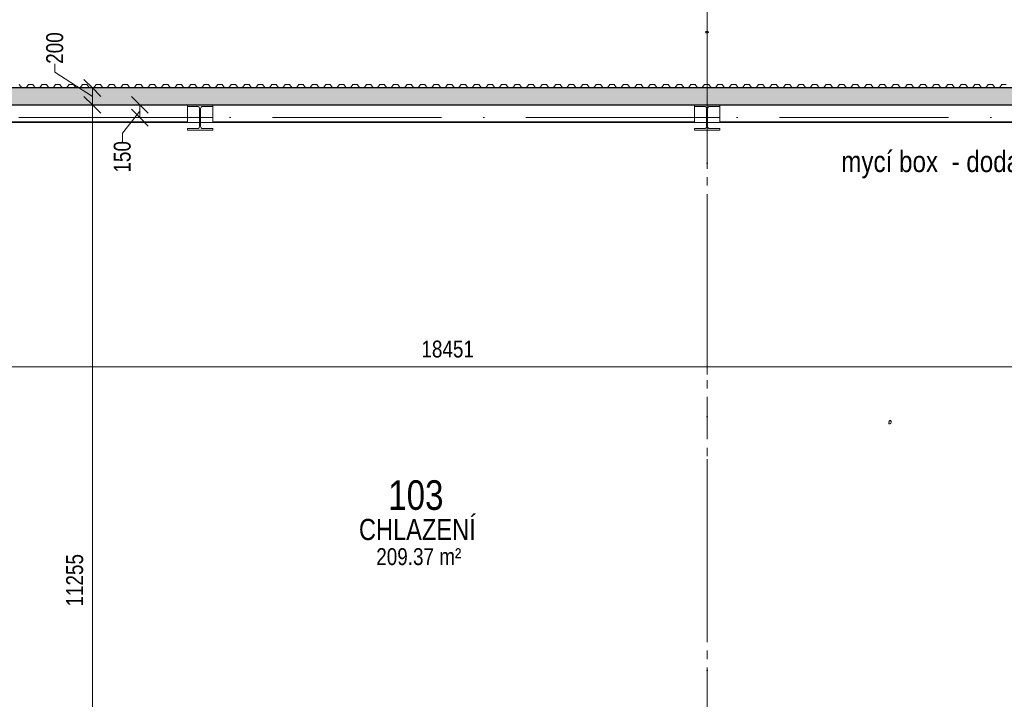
# Model space of a CAD drawing. Header units: millimetres. Extents: x 198345 to 441227, y -23587 to 80066.
# Tile 4 of 79: x 209505 to 221157, y 63304 to 71342. Entities that reach past the tile are written whole.
import ezdxf

# ---------------------------------------------------------------- set-up
doc = ezdxf.new("R2010")
doc.units = ezdxf.units.MM
doc.linetypes.add('IMPORT-HP_01_CER_B', pattern=[800, 500, -100, 100, -100])
doc.linetypes.add('Čerchovaná 20mm', pattern=[3000, 2000, -500, 0, -500])
for name, color, linetype, lineweight in [('CA_IMPORTY18', 8, 'Continuous', 9), ('CA_KOTY', 3, 'Continuous', 9), ('CA_KOTY-100', 3, 'Continuous', 9), ('CA_OSY', 5, 'Continuous', 9), ('CA_PODLAHA25', 7, 'Continuous', 13), ('CA_POHHRA18', 9, 'Continuous', 9), ('CA_POHHRA25', 7, 'Continuous', 13), ('CA_REVIZE', 53, 'Continuous', 35), ('CA_REZY', 1, 'Continuous', 25), ('CA_SRAFY', 9, 'Continuous', 25), ('CA_TEXT25', 7, 'Continuous', 9), ('CA_ZARIZPRED', 8, 'Continuous', 13)]:
    doc.layers.add(name, color=color, linetype=linetype, lineweight=lineweight)
doc.styles.add('Arial', font='arial.ttf', dxfattribs={"height": 10})
doc.styles.add('Arial Narrow', font='ARIALN.TTF', dxfattribs={"height": 250})
doc.styles.add('Arial_3', font='arial.ttf', dxfattribs={"width": 0.8, "height": 250})
doc.styles.add('Arial_4', font='arial.ttf', dxfattribs={"width": 0.8, "height": 200})
doc.styles.add('Arial_8', font='arial.ttf', dxfattribs={"width": 0.8, "height": 350})
doc.dimstyles.new('HP_Přímá_-_2_mm_Ariel_1-100', dxfattribs={"dimscale": 304.8, "dimtxt": 204.05188, "dimasz": 0.656168, "dimexe": 0.328084, "dimexo": 0.0625, "dimgap": 0.164042, "dimtad": 1, "dimdec": 0, "dimzin": 0, "dimdsep": 46, "dimtxsty": 'Arial_4', "dimblk1": 'OBLIQUE', "dimblk2": 'OBLIQUE', "dimsah": 1, "dimcen": 0.09, "dimazin": 0, "dimtfac": 1, "dimtdec": 4, "dimtix": 1, "dimtmove": 0, "dimatfit": 3, "dimfxl": 0.984252, "dimfxlon": 1, "dimtvp": 1, "dimtolj": 1, "dimtzin": 0, "dimarcsym": 2})
doc.dimstyles.new('HP_Přímá_-_2_mm_Ariel_1-100_1', dxfattribs={"dimscale": 304.8, "dimtxt": 204.05188, "dimasz": 0.656168, "dimexe": 0.328084, "dimexo": 0.0625, "dimgap": 0.164042, "dimtad": 1, "dimdec": 0, "dimzin": 0, "dimdsep": 46, "dimtxsty": 'Arial_4', "dimblk1": 'OBLIQUE', "dimblk2": 'OBLIQUE', "dimsah": 1, "dimcen": 0.09, "dimazin": 0, "dimtfac": 1, "dimtdec": 4, "dimtix": 1, "dimtmove": 1, "dimatfit": 3, "dimfxl": 0.984252, "dimfxlon": 1, "dimtvp": 1, "dimtolj": 1, "dimtzin": 0, "dimarcsym": 2})

# ---------------------------------------------------------------- blocks, each defined once
blk = doc.blocks.new('ocelová kce final - 11542_003_OK-HALA_TaO-2_ET_AciS_2025-05-29_upr_dwg-2597525-PŮDORYS 1_NP -vestavek V9')
at = {"layer": 'CA_IMPORTY18', "color": 57}
for p, q in [((217650, 71202), (217630, 71202)), ((217630, 71188), (217650, 71188))]:
    blk.add_line(p, q, dxfattribs=at)
at = {"layer": 'CA_IMPORTY18', "color": 57, "linetype": 'IMPORT-HP_01_CER_B'}
for p, q in [((217640, 70535), (217640, 71185)), ((217640, 59180), (217640, 70335)), ((211490, 70185), (211790, 70185)), ((217490, 70185), (217790, 70185))]:
    blk.add_line(p, q, dxfattribs=at)
at = {"layer": 'CA_IMPORTY18', "color": 57}
for centre, start, end in [((217630, 71195), 90, 270), ((217650, 71195), 270, 90)]:
    blk.add_arc(centre, 7.5, start, end, dxfattribs=at)
at = {"layer": 'CA_ZARIZPRED'}
for p, q in [((211790, 70335), (211490, 70335)), ((211490, 70335), (211490, 70316)), ((211490, 70316), (211608, 70316)), ((211634, 70289), (211634, 70081)), ((211646, 70081), (211646, 70289)), ((211672, 70316), (211790, 70316)), ((211790, 70335), (211790, 70316)), ((217790, 70335), (217490, 70335)), ((217490, 70335), (217490, 70316)), ((217490, 70316), (217608, 70316)), ((217634, 70289), (217634, 70081)), ((217646, 70081), (217646, 70289)), ((217672, 70316), (217790, 70316)), ((217790, 70335), (217790, 70316)), ((211608, 70054), (211490, 70054)), ((211490, 70054), (211490, 70035)), ((211490, 70035), (211790, 70035)), ((211790, 70054), (211672, 70054)), ((211790, 70035), (211790, 70054)), ((217608, 70054), (217490, 70054)), ((217490, 70054), (217490, 70035)), ((217490, 70035), (217790, 70035)), ((217790, 70054), (217672, 70054)), ((217790, 70035), (217790, 70054))]:
    blk.add_line(p, q, dxfattribs=at)
for centre, start, end in [((211608, 70289), 0, 90), ((211672, 70289), 90, 180), ((217608, 70289), 0, 90), ((217672, 70289), 90, 180), ((211608, 70081), 270, 0), ((211672, 70081), 180, 270), ((217608, 70081), 270, 0), ((217672, 70081), 180, 270)]:
    blk.add_arc(centre, 27, start, end, dxfattribs=at)
at = {"layer": 'CA_IMPORTY18', "color": 7, "linetype": 'IMPORT-HP_01_CER_B', "insert": (217632, 71201), "char_height": 10, "width": 18.61, "attachment_point": 1, "line_spacing_factor": 0.941778, "style": 'Arial'}
blk.add_mtext('20', dxfattribs=at)
blk = doc.blocks.new('ocelová kce final - ocelová kce final-2597615-PŮDORYS 1_NP -vestavek V9')
blk.add_blockref('ocelová kce final - 11542_003_OK-HALA_TaO-2_ET_AciS_2025-05-29_upr_dwg-2597525-PŮDORYS 1_NP -vestavek V9', (0, 0))
blk = doc.blocks.new('Opakovaný detail - 40-V2-PŮDORYS 1_NP -vestavek V9')
at = {"layer": 'CA_POHHRA18'}
for p, q in [((-15950, 211), (-15921, 250)), ((-15921, 250), (-15895, 250)), ((-15895, 250), (-15870, 250)), ((-15870, 250), (-15841, 211)), ((-15790, 211), (-15761, 250)), ((-15761, 250), (-15735, 250)), ((-15735, 250), (-15710, 250)), ((-15710, 250), (-15681, 211)), ((-15630, 211), (-15601, 250)), ((-15601, 250), (-15575, 250)), ((-15575, 250), (-15550, 250)), ((-15550, 250), (-15521, 211)), ((-15470, 211), (-15441, 250)), ((-15441, 250), (-15415, 250)), ((-15415, 250), (-15390, 250)), ((-15390, 250), (-15361, 211)), ((-15310, 211), (-15281, 250)), ((-15281, 250), (-15255, 250)), ((-15255, 250), (-15230, 250)), ((-15230, 250), (-15201, 211)), ((-15150, 211), (-15121, 250)), ((-15121, 250), (-15095, 250)), ((-15095, 250), (-15070, 250)), ((-15070, 250), (-15041, 211)), ((-14990, 211), (-14961, 250)), ((-14961, 250), (-14935, 250)), ((-14936, 250), (-14910, 250)), ((-14910, 250), (-14881, 211)), ((-14830, 211), (-14801, 250)), ((-14801, 250), (-14776, 250)), ((-14776, 250), (-14750, 250)), ((-14750, 250), (-14721, 211)), ((-14670, 211), (-14641, 250)), ((-14641, 250), (-14616, 250)), ((-14616, 250), (-14590, 250)), ((-14590, 250), (-14561, 211)), ((-14510, 211), (-14481, 250)), ((-14481, 250), (-14456, 250)), ((-14456, 250), (-14430, 250)), ((-14430, 250), (-14401, 211)), ((-14350, 211), (-14321, 250)), ((-14321, 250), (-14296, 250)), ((-14296, 250), (-14270, 250)), ((-14270, 250), (-14241, 211)), ((-14190, 211), (-14161, 250)), ((-14161, 250), (-14136, 250)), ((-14136, 250), (-14110, 250)), ((-14110, 250), (-14081, 211)), ((-14030, 211), (-14001, 250)), ((-14001, 250), (-13976, 250)), ((-13976, 250), (-13950, 250)), ((-13950, 250), (-13921, 211)), ((-13870, 211), (-13841, 250)), ((-13841, 250), (-13816, 250)), ((-13816, 250), (-13790, 250)), ((-13790, 250), (-13761, 211)), ((-13710, 211), (-13681, 250)), ((-13681, 250), (-13656, 250)), ((-13656, 250), (-13630, 250)), ((-13630, 250), (-13601, 211)), ((-13550, 211), (-13521, 250)), ((-13521, 250), (-13496, 250)), ((-13496, 250), (-13470, 250)), ((-13470, 250), (-13441, 211)), ((-13390, 211), (-13361, 250)), ((-13361, 250), (-13336, 250)), ((-13336, 250), (-13310, 250)), ((-13310, 250), (-13281, 211)), ((-13230, 211), (-13201, 250)), ((-13201, 250), (-13176, 250)), ((-13176, 250), (-13150, 250)), ((-13150, 250), (-13121, 211)), ((-13070, 211), (-13041, 250)), ((-13041, 250), (-13016, 250)), ((-13016, 250), (-12990, 250)), ((-12990, 250), (-12961, 211)), ((-12910, 211), (-12881, 250)), ((-12881, 250), (-12856, 250)), ((-12856, 250), (-12830, 250)), ((-12830, 250), (-12801, 211)), ((-12750, 211), (-12721, 250)), ((-12721, 250), (-12696, 250)), ((-12696, 250), (-12670, 250)), ((-12670, 250), (-12641, 211)), ((-12590, 211), (-12561, 250)), ((-12561, 250), (-12536, 250)), ((-12536, 250), (-12510, 250)), ((-12510, 250), (-12481, 211)), ((-12430, 211), (-12401, 250)), ((-12401, 250), (-12376, 250)), ((-12376, 250), (-12350, 250)), ((-12350, 250), (-12321, 211)), ((-12270, 211), (-12241, 250)), ((-12241, 250), (-12216, 250)), ((-12216, 250), (-12190, 250)), ((-12190, 250), (-12161, 211)), ((-12110, 211), (-12081, 250)), ((-12081, 250), (-12056, 250)), ((-12056, 250), (-12030, 250)), ((-12030, 250), (-12001, 211)), ((-11950, 211), (-11921, 250)), ((-11921, 250), (-11896, 250)), ((-11896, 250), (-11870, 250)), ((-11870, 250), (-11841, 211)), ((-11790, 211), (-11761, 250)), ((-11761, 250), (-11736, 250)), ((-11736, 250), (-11711, 250)), ((-11711, 250), (-11682, 211)), ((-11631, 211), (-11602, 250)), ((-11602, 250), (-11576, 250)), ((-11576, 250), (-11551, 250)), ((-11551, 250), (-11522, 211)), ((-11471, 211), (-11442, 250)), ((-11442, 250), (-11416, 250)), ((-11416, 250), (-11391, 250)), ((-11391, 250), (-11362, 211)), ((-11311, 211), (-11282, 250)), ((-11282, 250), (-11256, 250)), ((-11256, 250), (-11231, 250)), ((-11231, 250), (-11202, 211)), ((-11151, 211), (-11122, 250)), ((-11122, 250), (-11096, 250)), ((-11096, 250), (-11071, 250)), ((-11071, 250), (-11042, 211)), ((-10991, 211), (-10962, 250)), ((-10962, 250), (-10936, 250)), ((-10936, 250), (-10911, 250)), ((-10911, 250), (-10882, 211)), ((-10831, 211), (-10802, 250)), ((-10802, 250), (-10776, 250)), ((-10776, 250), (-10751, 250)), ((-10751, 250), (-10722, 211)), ((-10671, 211), (-10642, 250)), ((-10642, 250), (-10616, 250)), ((-10616, 250), (-10591, 250)), ((-10591, 250), (-10562, 211)), ((-10511, 211), (-10482, 250)), ((-10482, 250), (-10456, 250)), ((-10456, 250), (-10431, 250)), ((-10431, 250), (-10402, 211)), ((-10351, 211), (-10322, 250)), ((-10322, 250), (-10296, 250)), ((-10296, 250), (-10271, 250)), ((-10271, 250), (-10242, 211)), ((-10191, 211), (-10162, 250)), ((-10162, 250), (-10136, 250)), ((-10136, 250), (-10111, 250)), ((-10111, 250), (-10082, 211)), ((-10031, 211), (-10002, 250)), ((-10002, 250), (-9976, 250)), ((-9976, 250), (-9951, 250)), ((-9951, 250), (-9922, 211)), ((-9871, 211), (-9842, 250)), ((-9842, 250), (-9816, 250)), ((-9816, 250), (-9791, 250)), ((-9791, 250), (-9762, 211)), ((-9711, 211), (-9682, 250)), ((-9682, 250), (-9656, 250)), ((-9656, 250), (-9631, 250)), ((-9631, 250), (-9602, 211)), ((-9551, 211), (-9522, 250)), ((-9522, 250), (-9496, 250)), ((-9496, 250), (-9471, 250)), ((-9471, 250), (-9442, 211)), ((-9391, 211), (-9362, 250)), ((-9362, 250), (-9336, 250)), ((-9336, 250), (-9311, 250)), ((-9311, 250), (-9282, 211)), ((-9231, 211), (-9202, 250)), ((-9202, 250), (-9176, 250)), ((-9176, 250), (-9151, 250)), ((-9151, 250), (-9122, 211)), ((-9071, 211), (-9042, 250)), ((-9042, 250), (-9016, 250)), ((-9016, 250), (-8991, 250)), ((-8991, 250), (-8962, 211)), ((-8911, 211), (-8882, 250)), ((-8882, 250), (-8856, 250)), ((-8856, 250), (-8831, 250)), ((-8831, 250), (-8802, 211)), ((-8751, 211), (-8722, 250)), ((-8722, 250), (-8696, 250)), ((-8696, 250), (-8671, 250)), ((-8671, 250), (-8642, 211)), ((-8591, 211), (-8562, 250)), ((-8562, 250), (-8536, 250)), ((-8537, 250), (-8511, 250)), ((-8511, 250), (-8482, 211)), ((-8431, 211), (-8402, 250)), ((-8402, 250), (-8377, 250)), ((-8377, 250), (-8351, 250)), ((-8351, 250), (-8322, 211)), ((-8271, 211), (-8242, 250)), ((-8242, 250), (-8217, 250)), ((-8217, 250), (-8191, 250)), ((-8191, 250), (-8162, 211)), ((-8111, 211), (-8082, 250)), ((-8082, 250), (-8057, 250)), ((-8057, 250), (-8031, 250)), ((-8031, 250), (-8002, 211)), ((-7951, 211), (-7922, 250)), ((-7922, 250), (-7897, 250)), ((-7897, 250), (-7871, 250)), ((-7871, 250), (-7842, 211)), ((-7791, 211), (-7762, 250)), ((-7762, 250), (-7737, 250)), ((-7737, 250), (-7711, 250)), ((-7711, 250), (-7682, 211)), ((-7631, 211), (-7602, 250)), ((-7602, 250), (-7577, 250)), ((-7577, 250), (-7551, 250)), ((-7551, 250), (-7522, 211)), ((-7471, 211), (-7442, 250)), ((-7442, 250), (-7417, 250)), ((-7417, 250), (-7391, 250)), ((-7391, 250), (-7362, 211)), ((-7311, 211), (-7282, 250)), ((-7282, 250), (-7257, 250)), ((-7257, 250), (-7231, 250)), ((-7231, 250), (-7202, 211)), ((-7151, 211), (-7122, 250)), ((-7122, 250), (-7097, 250)), ((-7097, 250), (-7071, 250)), ((-7071, 250), (-7042, 211)), ((-6991, 211), (-6962, 250)), ((-6962, 250), (-6937, 250)), ((-6937, 250), (-6911, 250)), ((-6911, 250), (-6882, 211)), ((-6831, 211), (-6802, 250)), ((-6802, 250), (-6777, 250)), ((-6777, 250), (-6751, 250)), ((-6751, 250), (-6722, 211)), ((-6671, 211), (-6642, 250)), ((-6642, 250), (-6617, 250)), ((-6617, 250), (-6591, 250)), ((-6591, 250), (-6562, 211)), ((-6511, 211), (-6482, 250)), ((-6482, 250), (-6457, 250)), ((-6457, 250), (-6431, 250)), ((-6431, 250), (-6402, 211)), ((-6351, 211), (-6322, 250)), ((-6322, 250), (-6297, 250)), ((-6297, 250), (-6271, 250)), ((-6271, 250), (-6242, 211)), ((-6191, 211), (-6162, 250)), ((-6162, 250), (-6137, 250)), ((-6137, 250), (-6111, 250)), ((-6111, 250), (-6082, 211)), ((-6031, 211), (-6002, 250)), ((-6002, 250), (-5977, 250)), ((-5977, 250), (-5951, 250)), ((-5951, 250), (-5922, 211)), ((-5871, 211), (-5842, 250)), ((-5842, 250), (-5817, 250)), ((-5817, 250), (-5791, 250)), ((-5791, 250), (-5762, 211)), ((-5711, 211), (-5682, 250)), ((-5682, 250), (-5657, 250)), ((-5657, 250), (-5631, 250)), ((-5631, 250), (-5602, 211)), ((-5551, 211), (-5522, 250)), ((-5522, 250), (-5497, 250)), ((-5497, 250), (-5471, 250)), ((-5471, 250), (-5442, 211)), ((-5391, 211), (-5362, 250)), ((-5362, 250), (-5337, 250)), ((-5337, 250), (-5312, 250)), ((-5312, 250), (-5283, 211)), ((-5232, 211), (-5203, 250)), ((-5203, 250), (-5177, 250)), ((-5177, 250), (-5152, 250)), ((-5152, 250), (-5123, 211)), ((-5072, 211), (-5043, 250)), ((-5043, 250), (-5017, 250)), ((-5017, 250), (-4992, 250)), ((-4992, 250), (-4963, 211)), ((-4912, 211), (-4883, 250)), ((-4883, 250), (-4857, 250)), ((-4857, 250), (-4832, 250)), ((-4832, 250), (-4803, 211)), ((-4752, 211), (-4723, 250)), ((-4723, 250), (-4697, 250)), ((-4697, 250), (-4672, 250)), ((-4672, 250), (-4643, 211)), ((-4592, 211), (-4563, 250)), ((-4563, 250), (-4537, 250)), ((-4537, 250), (-4512, 250)), ((-4512, 250), (-4483, 211)), ((-4432, 211), (-4403, 250)), ((-4403, 250), (-4377, 250)), ((-4377, 250), (-4352, 250)), ((-4352, 250), (-4323, 211)), ((-16001, 211), (-15950, 211)), ((-15841, 211), (-15790, 211)), ((-15681, 211), (-15630, 211)), ((-15521, 211), (-15470, 211)), ((-15361, 211), (-15310, 211)), ((-15201, 211), (-15150, 211)), ((-15041, 211), (-14990, 211)), ((-14881, 211), (-14830, 211)), ((-14721, 211), (-14670, 211)), ((-14561, 211), (-14510, 211)), ((-14401, 211), (-14350, 211)), ((-14241, 211), (-14190, 211)), ((-14081, 211), (-14030, 211)), ((-13921, 211), (-13870, 211)), ((-13761, 211), (-13710, 211)), ((-13601, 211), (-13550, 211)), ((-13441, 211), (-13390, 211)), ((-13281, 211), (-13230, 211)), ((-13121, 211), (-13070, 211)), ((-12961, 211), (-12910, 211)), ((-12801, 211), (-12750, 211)), ((-12641, 211), (-12590, 211)), ((-12481, 211), (-12430, 211)), ((-12321, 211), (-12270, 211)), ((-12161, 211), (-12110, 211)), ((-12001, 211), (-11950, 211)), ((-11841, 211), (-11790, 211)), ((-11682, 211), (-11631, 211)), ((-11522, 211), (-11471, 211)), ((-11362, 211), (-11311, 211)), ((-11202, 211), (-11151, 211)), ((-11042, 211), (-10991, 211)), ((-10882, 211), (-10831, 211)), ((-10722, 211), (-10671, 211)), ((-10562, 211), (-10511, 211)), ((-10402, 211), (-10351, 211)), ((-10242, 211), (-10191, 211)), ((-10082, 211), (-10031, 211)), ((-9922, 211), (-9871, 211)), ((-9762, 211), (-9711, 211)), ((-9602, 211), (-9551, 211)), ((-9442, 211), (-9391, 211)), ((-9282, 211), (-9231, 211)), ((-9122, 211), (-9071, 211)), ((-8962, 211), (-8911, 211)), ((-8802, 211), (-8751, 211)), ((-8642, 211), (-8591, 211)), ((-8482, 211), (-8431, 211)), ((-8322, 211), (-8271, 211)), ((-8162, 211), (-8111, 211)), ((-8002, 211), (-7951, 211)), ((-7842, 211), (-7791, 211)), ((-7682, 211), (-7631, 211)), ((-7522, 211), (-7471, 211)), ((-7362, 211), (-7311, 211)), ((-7202, 211), (-7151, 211)), ((-7042, 211), (-6991, 211)), ((-6882, 211), (-6831, 211)), ((-6722, 211), (-6671, 211)), ((-6562, 211), (-6511, 211)), ((-6402, 211), (-6351, 211)), ((-6242, 211), (-6191, 211)), ((-6082, 211), (-6031, 211)), ((-5922, 211), (-5871, 211)), ((-5762, 211), (-5711, 211)), ((-5602, 211), (-5551, 211)), ((-5442, 211), (-5391, 211)), ((-5283, 211), (-5232, 211)), ((-5123, 211), (-5072, 211)), ((-4963, 211), (-4912, 211)), ((-4803, 211), (-4752, 211)), ((-4643, 211), (-4592, 211)), ((-4483, 211), (-4432, 211))]:
    blk.add_line(p, q, dxfattribs=at)
blk = doc.blocks.new('DIMBLOCK9-PŮDORYS 1_NP -vestavek V9')
at = {"layer": 'CA_KOTY-100'}
for p, q in [((209921, 70821), (209921, 70721)), ((209921, 70721), (210365, 70435)), ((210365, 70535), (210265, 70635)), ((210365, 70535), (210265, 70535)), ((210365, 70535), (210365, 70335)), ((210365, 70535), (210465, 70435)), ((210365, 70535), (210665, 70535)), ((210365, 70335), (210265, 70435)), ((210365, 70335), (210265, 70335)), ((210365, 70335), (210465, 70235)), ((210365, 70335), (210665, 70335))]:
    blk.add_line(p, q, dxfattribs=at)
at = {"layer": 'CA_KOTY-100', "color": 0, "insert": (209819, 70821), "char_height": 200, "width": 440.75, "attachment_point": 1, "rotation": 90, "line_spacing_factor": 0.941778, "style": 'Arial_4'}
blk.add_mtext('200', dxfattribs=at)
blk = doc.blocks.new('_Oblique')
at = {"color": 0, "linetype": 'ByBlock', "lineweight": -2}
blk.add_line((-0.5, -0.5), (0.5, 0.5), dxfattribs=at)
blk = doc.blocks.new('DIMBLOCK10-PŮDORYS 1_NP -vestavek V9')
at = {"layer": 'CA_KOTY-100'}
for p, q in [((210365, 70335), (210265, 70435)), ((210365, 70335), (210265, 70335)), ((210365, 70335), (210365, 59080)), ((210365, 70335), (210465, 70235)), ((210365, 70335), (210665, 70335)), ((210365, 59080), (210265, 59180)), ((210365, 59080), (210265, 59080)), ((210365, 59080), (210465, 58980)), ((210365, 59080), (210665, 59080))]:
    blk.add_line(p, q, dxfattribs=at)
at = {"layer": 'CA_KOTY-100', "color": 0, "insert": (210055, 64401), "char_height": 200, "width": 734.59, "attachment_point": 1, "rotation": 90, "line_spacing_factor": 0.941778, "style": 'Arial_4'}
blk.add_mtext('11255', dxfattribs=at)
blk = doc.blocks.new('DIMBLOCK12-PŮDORYS 1_NP -vestavek V9')
at = {"layer": 'CA_KOTY-100'}
for p, q in [((210927, 70335), (210827, 70435)), ((210927, 70335), (210827, 70335)), ((210927, 70185), (210827, 70285)), ((210927, 70335), (210927, 70185)), ((210927, 70335), (211027, 70235)), ((210927, 70335), (211227, 70335)), ((210720, 70002), (210927, 70260)), ((210927, 70185), (210827, 70185)), ((210927, 70185), (211027, 70085)), ((210927, 70185), (211227, 70185)), ((210720, 69902), (210720, 70002))]:
    blk.add_line(p, q, dxfattribs=at)
at = {"layer": 'CA_KOTY-100', "color": 0, "insert": (210618, 69534), "char_height": 200, "width": 440.75, "attachment_point": 1, "rotation": 90, "line_spacing_factor": 0.941778, "style": 'Arial_4'}
blk.add_mtext('150', dxfattribs=at)
blk = doc.blocks.new('Family - ___-2533191-PŮDORYS 1_NP -vestavek V9')
at = {"layer": 'CA_REVIZE', "lineweight": 9}
for centre, radius, start, end in [((219806, 66587), 15.2, 69.3454, 224.1366), ((219799, 66569), 8.68, 117.5351, 249.3454), ((219802, 66575), 15.2, 249.3454, 44.1366), ((219809, 66593), 8.68, 297.5351, 69.3454)]:
    blk.add_arc(centre, radius, start, end, dxfattribs=at)
blk = doc.blocks.new('DIMBLOCK38-PŮDORYS 1_NP -vestavek V9')
at = {"layer": 'CA_KOTY-100'}
for p, q in [((205340, 67237), (205340, 67537)), ((223791, 67237), (223791, 67537)), ((205340, 67237), (205240, 67137)), ((205340, 67237), (205440, 67337)), ((205340, 67237), (223791, 67237)), ((205340, 67237), (205340, 67137)), ((223791, 67237), (223691, 67137)), ((223791, 67237), (223891, 67337)), ((223791, 67237), (223791, 67137))]:
    blk.add_line(p, q, dxfattribs=at)
at = {"layer": 'CA_KOTY-100', "color": 0, "insert": (214259, 67547), "char_height": 200, "width": 734.59, "attachment_point": 1, "line_spacing_factor": 0.941778, "style": 'Arial_4'}
blk.add_mtext('18451', dxfattribs=at)

msp = doc.modelspace()

# ---------------------------------------------------------------- hatches: boundary and pattern name
at = {"layer": 'CA_SRAFY', "lineweight": 9}
h = msp.add_hatch(dxfattribs=at)
h.set_pattern_fill('FP_10', color=256, angle=-113.578, style=0, pattern_type=2)
h.set_pattern_definition([(246.422, (247222.89, 70530.14), (4.6e-05, -97.175588), [16.779, -8.852, 44.162, -8.852, -27.382]), (246.422, (247222.89, 70530.14), (4.6e-05, -97.175588), [-78.645, 16.779, -10.603]), (293.578, (247248.335, 70530.14), (42.410543, 0.000105), [16.779, -8.852, 44.162, -8.852, -27.382]), (293.578, (247248.335, 70530.14), (42.410543, 0.000105), [-78.645, 16.779, -10.603]), (180, (247248.335, 70530.14), (-5e-12, -97.175), [25.446, -16.964]), (180, (247227.13, 70442.68), (-5e-12, -97.175), [25.446, -16.964]), (270, (247255.047, 70514.762), (42.411, -2e-12), [8.112, -89.063]), (270, (247233.84, 70466.174), (42.411, -2e-12), [8.112, -89.063]), (270, (247216.177, 70514.762), (42.411, -2e-12), [8.112, -89.063]), (270, (247194.97, 70466.175), (42.411, -2e-12), [8.112, -89.063])])
h.paths.add_polyline_path([(285662, 70335), (285850, 70335), (285850, 70535), (285140, 70535), (285140, 70447.4), (285146.1, 70445.6), (285151.5, 70442.4), (285157.3, 70435.8), (285160.1, 70429.9), (285161.2, 70422.3), (285161.1, 70418.9), (285159.2, 70412.4), (285157.3, 70408.5), (285153.2, 70403.6), (285148.1, 70400), (285140, 70397.4), (285132, 70397.4), (285129.8, 70397.7), (285123.9, 70400), (285118.8, 70403.7), (285112.8, 70412.4), (285112, 70414.1), (285110.8, 70422.3), (285112, 70429.8), (285114.7, 70435.8), (285116.1, 70438), (285120.6, 70442.5), (285126, 70445.6), (285132, 70447.4), (285132, 70535), (284460, 70535), (284460, 70447.4), (284466, 70445.6), (284471.5, 70442.5), (284477.3, 70435.8), (284480.1, 70429.8), (284481.2, 70422.3), (284481, 70418.9), (284479.2, 70412.4), (284477.3, 70408.5), (284473.3, 70403.7), (284468.1, 70400), (284460, 70397.4), (284452, 70397.4), (284449.8, 70397.7), (284443.9, 70400), (284438.8, 70403.6), (284432.8, 70412.4), (284432, 70414.1), (284430.8, 70422.3), (284432, 70429.9), (284434.7, 70435.8), (284436, 70438), (284440.5, 70442.4), (284445.9, 70445.6), (284452, 70447.4), (284452, 70535), (263440, 70535), (263440, 70335), (285300.8, 70335)])
h.paths.add_polyline_path([(286910, 70335), (289620, 70335), (289620, 70535), (286910, 70535), (286910, 70493.6)])
h.paths.add_polyline_path([(253732, 70335), (254640, 70335), (254640, 70535), (253435, 70535), (253435, 70335), (253694, 70335)])
h.paths.add_polyline_path([(261460.2, 70335), (262040, 70335), (262040, 70535), (259340, 70535), (259340, 70335), (260015.3, 70335)])
h.paths.add_polyline_path([(257940, 70335), (257940, 70535), (256040, 70535), (256040, 70335)])
h.paths.add_polyline_path([(245566.5, 70335), (249090, 70335), (249090, 70535), (244990, 70535), (244990, 70335)])
h.paths.add_polyline_path([(243590, 70335), (243590, 70535), (239490, 70535), (239490, 70335), (242676.7, 70335)])
h.paths.add_polyline_path([(250490, 70335), (252375, 70335), (252375, 70535), (250490, 70535)])
h.paths.add_polyline_path([(235632.9, 70335), (238090, 70335), (238090, 70535), (233990, 70535), (233990, 70335), (235452.3, 70335)])
h.paths.add_polyline_path([(226783, 70335), (232590, 70335), (232590, 70535), (204890, 70535), (204890, 70335), (225338.1, 70335)])

# ---------------------------------------------------------------- linework, layer by layer
at = {"layer": 'CA_OSY', "linetype": 'Čerchovaná 20mm'}
for p, q in [((217640, 55144.1), (217640, 77724.5)), ((200496.2, 70185), (295806.1, 70185))]:
    msp.add_line(p, q, dxfattribs=at)
at = {"layer": 'CA_PODLAHA25'}
msp.add_line((223663.1, 70125.6), (205640, 70125.6), dxfattribs=at)
at = {"layer": 'CA_POHHRA25'}
for p, q in [((211490, 70335), (211490, 70135.6)), ((211790, 70135.6), (211790, 70335)), ((217490, 70335), (217490, 70135.6)), ((217790, 70135.6), (217790, 70335)), ((205790, 70135.6), (211490, 70135.6)), ((211790, 70135.6), (217490, 70135.6)), ((217790, 70135.6), (223490, 70135.6))]:
    msp.add_line(p, q, dxfattribs=at)
at = {"layer": 'CA_REZY'}
for p, q in [((232590, 70535), (204890, 70535)), ((205090, 70335), (223790.8, 70335))]:
    msp.add_line(p, q, dxfattribs=at)

# ---------------------------------------------------------------- block references
at = {"layer": 'CA_IMPORTY18', "color": 57}
msp.add_blockref('ocelová kce final - ocelová kce final-2597615-PŮDORYS 1_NP -vestavek V9', (0, 0), dxfattribs=at)
at = {"layer": 'CA_POHHRA18', "rotation": 180}
msp.add_blockref('Opakovaný detail - 40-V2-PŮDORYS 1_NP -vestavek V9', (205177.7, 70785.1), dxfattribs=at)
at = {"layer": 'CA_REVIZE', "lineweight": 9}
msp.add_blockref('Family - ___-2533191-PŮDORYS 1_NP -vestavek V9', (0, 0), dxfattribs=at)

# ---------------------------------------------------------------- texts
at = {"layer": 'CA_TEXT25', "attachment_point": 1}
for s, insert, char_height, width, style in [('103', (213867.2, 65894.7), 350, 808.101, 'Arial_8'), ('CHLAZENÍ', (213519.8, 65438), 250, 1667.51, 'Arial_3')]:
    msp.add_mtext(s, dxfattribs=dict(at, insert=insert, char_height=char_height, width=width, style=style))

# ---------------------------------------------------------------- dimensions: what is measured, and where the dimension line sits
at = {"layer": 'CA_KOTY'}
for base, p1, p2, override, picture, middle in [((210364.8, 70335), (210664.8, 70535), (210664.8, 70335), {"dimpost": '<>', "dimfxl": 200}, 'DIMBLOCK9-PŮDORYS 1_NP -vestavek V9', (209952.1, 71041.4)), ((210927.3, 70185), (211227.3, 70335), (211227.3, 70185), {"dimpost": '<>', "dimfxl": 150.031635}, 'DIMBLOCK12-PŮDORYS 1_NP -vestavek V9', (210751, 69754.6))]:
    dim = msp.add_linear_dim(base=base, p1=p1, p2=p2, angle=90, dimstyle='HP_Přímá_-_2_mm_Ariel_1-100_1', override=override, dxfattribs=at)
    dim.commit()
    dim.dimension.update_dxf_attribs({"geometry": picture, "text_midpoint": middle, "dimtype": 160, "text_rotation": 90})
dim = msp.add_linear_dim(base=(210364.8, 59080), p1=(210664.8, 70335), p2=(210664.8, 59080), angle=90, dimstyle='HP_Přímá_-_2_mm_Ariel_1-100', override={"dimpost": '<>', "dimfxl": 11254.987332}, dxfattribs=at)
dim.commit()
dim.dimension.update_dxf_attribs({"geometry": 'DIMBLOCK10-PŮDORYS 1_NP -vestavek V9', "text_midpoint": (210212.7, 64707.5)})
dim = msp.add_linear_dim(base=(223790.8, 67237.2), p1=(205340, 67537.2), p2=(223790.8, 67537.2), dimstyle='HP_Přímá_-_2_mm_Ariel_1-100', override={"dimpost": '<>', "dimfxl": 18450.770706}, dxfattribs=at)
dim.commit()
dim.dimension.update_dxf_attribs({"geometry": 'DIMBLOCK38-PŮDORYS 1_NP -vestavek V9', "text_midpoint": (214565.4, 67389.3)})

# ---------------------------------------------------------------- next in the draw order: texts
at = {"layer": 'CA_TEXT25', "attachment_point": 1, "bg_fill": 3, "box_fill_scale": 1.25, "bg_fill_color": 256, "bg_fill_true_color": 13158600, "bg_fill_transparency": 0}
for s, insert, char_height, width, style in [('mycí box  - dodávka technologie', (219227.2, 69790.1), 250, 4986.496, 'Arial Narrow'), ('209.37 m²', (213724.6, 65091.6), 200, 1244.219, 'Arial_4')]:
    msp.add_mtext(s, dxfattribs=dict(at, insert=insert, char_height=char_height, width=width, style=style))

doc.saveas('drawing.dxf')
